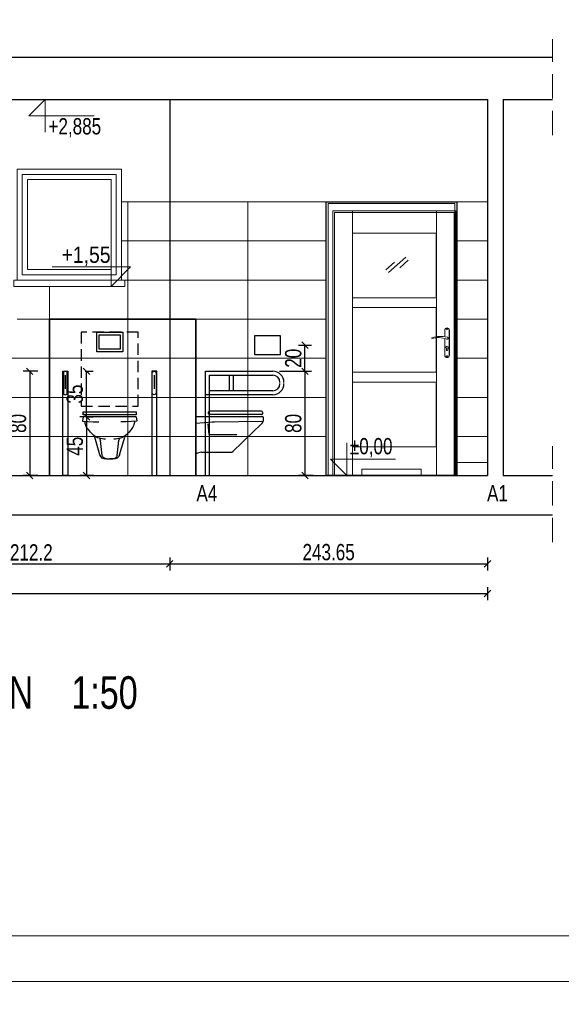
# Model space of a CAD drawing. Header units: inches. Extents: x 53216 to 117387, y -66787 to -22834.
# Tile 48 of 256: x 58409 to 58824, y -31068 to -30313. Entities that reach past the tile are written whole.
import ezdxf

# ---------------------------------------------------------------- set-up
doc = ezdxf.new("R2010")
doc.units = ezdxf.units.IN
doc.header["$MEASUREMENT"] = 0
doc.linetypes.add('HIDDEN', pattern=[0.375, 0.25, -0.125])
doc.layers.get('0').update_dxf_attribs({"lineweight": 0})
doc.layers.get('Defpoints').update_dxf_attribs({"lineweight": 0})
for name, color, linetype, lineweight in [('A--tabelka rysunku', 7, 'Continuous', 0), ('p--elewacja cienka', 251, 'Continuous', 0), ('p--kafelki', 251, 'Continuous', 13), ('p--numeracja rozwinięcie', 104, 'Continuous', 0), ('p--podpis rysunku', 7, 'Continuous', 0), ('p--wymiary-1-50', 5, 'Continuous', 0), ('p--łazienka NP', 150, 'Continuous', 25), ('p--ściana rozwinięcie', 251, 'Continuous', 25)]:
    doc.layers.add(name, color=color, linetype=linetype, lineweight=lineweight)
doc.styles.add('1-50', font='arial.ttf', dxfattribs={"width": 0.75, "height": 12.5})
doc.styles.get("Standard").update_dxf_attribs({"font": 'arial.ttf', "width": 0.75})
doc.dimstyles.new('1-50', dxfattribs={"dimtxt": 12.5, "dimasz": 5, "dimexe": 5, "dimexo": 5, "dimgap": 0.09, "dimtad": 0, "dimdsep": 46, "dimtxsty": '1-50', "dimblk": 'OBLIQUE', "dimcen": 0.09, "dimadec": 0, "dimazin": 0, "dimtfac": 1, "dimtdec": 4, "dimtix": 1, "dimtmove": 2, "dimatfit": 3, "dimldrblk": 'OBLIQUE', "dimfxl": 5, "dimfxlon": 1, "dimtvp": 0.7, "dimtolj": 1, "dimtzin": 0, "dimarcsym": 0})

# ---------------------------------------------------------------- blocks, each defined once
blk = doc.blocks.new('_OBLIQUE')
at = {"color": 0, "linetype": 'ByBlock', "lineweight": -2}
for p, q in [((-0.5, -0.5), (0.5, 0.5)), ((0, 0), (0, 0))]:
    blk.add_line(p, q, dxfattribs=at)
blk = doc.blocks.new('*D1033')
at = {"layer": 'Defpoints', "color": 0}
for p in [(58767.72, -30662.51), (57856.02, -30724.83), (58767.72, -30753.01)]:
    blk.add_point(p, dxfattribs=at)
at = {"layer": 'p--wymiary-1-50', "color": 0, "lineweight": -2}
for p, q in [((57856.02, -30748.01), (57856.02, -30758.01)), ((58767.72, -30748.01), (58767.72, -30758.01)), ((57856.02, -30753.01), (58767.72, -30753.01))]:
    blk.add_line(p, q, dxfattribs=at)
at = {"layer": 'p--wymiary-1-50', "color": 0, "lineweight": -2, "xscale": 5, "yscale": 5, "zscale": 5, "rotation": 180}
blk.add_blockref('_OBLIQUE', (57856.02, -30753.01), dxfattribs=at)
at = {"layer": 'p--wymiary-1-50', "color": 0, "lineweight": -2, "xscale": 5, "yscale": 5, "zscale": 5}
blk.add_blockref('_OBLIQUE', (58767.72, -30753.01), dxfattribs=at)
at = {"layer": 'p--wymiary-1-50', "color": 0, "linetype": 'Continuous', "ltscale": 8, "insert": (58311.87, -30744.07), "char_height": 12.5, "attachment_point": 5, "style": '1-50'}
blk.add_mtext('\\A1;911.7', dxfattribs=at)
blk = doc.blocks.new('*D1037')
at = {"layer": 'Defpoints', "color": 0}
for p in [(58311.87, -30662.51), (58524.07, -30662.51), (58524.07, -30730.25)]:
    blk.add_point(p, dxfattribs=at)
at = {"layer": 'p--wymiary-1-50', "color": 0, "lineweight": -2}
for p, q in [((58311.87, -30725.25), (58311.87, -30735.25)), ((58524.07, -30725.25), (58524.07, -30735.25)), ((58311.87, -30730.25), (58524.07, -30730.25))]:
    blk.add_line(p, q, dxfattribs=at)
at = {"layer": 'p--wymiary-1-50', "color": 0, "lineweight": -2, "xscale": 5, "yscale": 5, "zscale": 5, "rotation": 180}
blk.add_blockref('_OBLIQUE', (58311.87, -30730.25), dxfattribs=at)
at = {"layer": 'p--wymiary-1-50', "color": 0, "lineweight": -2, "xscale": 5, "yscale": 5, "zscale": 5}
blk.add_blockref('_OBLIQUE', (58524.07, -30730.25), dxfattribs=at)
at = {"layer": 'p--wymiary-1-50', "color": 0, "linetype": 'Continuous', "ltscale": 8, "insert": (58417.97, -30721.47), "char_height": 12.5, "attachment_point": 5, "style": '1-50'}
blk.add_mtext('\\A1;212.2', dxfattribs=at)
blk = doc.blocks.new('*D1038')
at = {"layer": 'Defpoints', "color": 0}
for p in [(58524.07, -30662.51), (58767.72, -30662.51), (58767.72, -30730.25)]:
    blk.add_point(p, dxfattribs=at)
at = {"layer": 'p--wymiary-1-50', "color": 0, "lineweight": -2}
for p, q in [((58524.07, -30725.25), (58524.07, -30735.25)), ((58767.72, -30725.25), (58767.72, -30735.25)), ((58524.07, -30730.25), (58767.72, -30730.25))]:
    blk.add_line(p, q, dxfattribs=at)
at = {"layer": 'p--wymiary-1-50', "color": 0, "lineweight": -2, "xscale": 5, "yscale": 5, "zscale": 5, "rotation": 180}
blk.add_blockref('_OBLIQUE', (58524.07, -30730.25), dxfattribs=at)
at = {"layer": 'p--wymiary-1-50', "color": 0, "lineweight": -2, "xscale": 5, "yscale": 5, "zscale": 5}
blk.add_blockref('_OBLIQUE', (58767.72, -30730.25), dxfattribs=at)
at = {"layer": 'p--wymiary-1-50', "color": 0, "linetype": 'Continuous', "ltscale": 8, "insert": (58645.9, -30721.32), "char_height": 12.5, "attachment_point": 5, "style": '1-50'}
blk.add_mtext('\\A1;243.65', dxfattribs=at)
blk = doc.blocks.new('ubi008_w')
for p, q in [((-17.85, 45.55), (-17.85, 42.63)), ((22.61, 45.55), (-17.85, 45.55)), ((22.61, 42.63), (22.61, 45.55)), ((-17.85, 40.6), (-18.4, 36.49)), ((-17.85, 42.63), (22.61, 42.63)), ((-17.85, 40.6), (22.61, 40.6)), ((22.61, 40.6), (23.16, 36.49)), ((-18.4, 36.49), (-10.34, 35.9)), ((-10.34, 35.9), (-6.03, 35.9)), ((15.09, 35.9), (10.78, 35.9)), ((23.16, 36.49), (15.09, 35.9)), ((-5.25, 4.19), (-9.15, 21.17)), ((-3.29, 3.56), (-4.57, 17.85)), ((8.04, 3.56), (9.32, 17.85)), ((10.01, 4.19), (13.9, 21.17)), ((-0.04, 0.49), (2.38, 0.41)), ((0, 0), (4.75, 0)), ((4.79, 0.49), (2.37, 0.41))]:
    blk.add_line(p, q)
for centre, radius, start, end in [((-4.99, 35.95), 11.57, 178.02175, 198.9508), ((16.39, 46.51), 35.35, 203.88445, 222.37323), ((-11.64, 46.51), 35.35, 317.62676, 336.11553), ((9.74, 35.95), 11.57, 341.04906, 1.97818), ((-0.39, 33.39), 14.2, 228.93498, 268.21126), ((5.14, 33.39), 14.2, 271.78873, 311.06508), ((-7.84, 17.64), 3.28, 3.71495, 41.72653), ((12.6, 17.64), 3.28, 138.27361, 176.28505), ((0, 5.39), 5.39, 192.92301, 270), ((0.07, 3.86), 3.37, 185.12002, 268.20984), ((4.75, 5.39), 5.39, 269.99998, 347.07695), ((4.68, 3.86), 3.37, 271.79037, 354.87995)]:
    blk.add_arc(centre, radius, start, end)
blk = doc.blocks.new('*D1041')
at = {"color": 0, "linetype": 'Continuous', "lineweight": -2}
for p, q in [((58466.14, -30617.51), (58455.27, -30617.51)), ((58460.27, -30617.51), (58460.27, -30662.51)), ((58465.57, -30662.51), (58455.27, -30662.51))]:
    blk.add_line(p, q, dxfattribs=at)
at = {"layer": 'Defpoints', "color": 0}
for p in [(58471.14, -30617.51), (58460.27, -30662.51), (58470.57, -30662.51)]:
    blk.add_point(p, dxfattribs=at)
at = {"color": 0, "lineweight": -2, "xscale": 5, "yscale": 5, "zscale": 5}
for p, rotation in [((58460.27, -30617.51), 90), ((58460.27, -30662.51), 270)]:
    blk.add_blockref('_OBLIQUE', p, dxfattribs=dict(at, rotation=rotation))
at = {"color": 0, "linetype": 'Continuous', "ltscale": 8, "insert": (58451.37, -30640.01), "char_height": 12.5, "attachment_point": 5, "rotation": 90, "style": '1-50'}
blk.add_mtext('\\A1;45', dxfattribs=at)
blk = doc.blocks.new('*D1042')
at = {"color": 0, "linetype": 'Continuous', "lineweight": -2}
for p, q in [((58423.07, -30582.51), (58411.76, -30582.51)), ((58416.76, -30582.51), (58416.76, -30662.51)), ((58423.07, -30662.51), (58411.76, -30662.51))]:
    blk.add_line(p, q, dxfattribs=at)
at = {"layer": 'Defpoints', "color": 0}
for p in [(58428.07, -30582.51), (58416.76, -30662.51), (58428.07, -30662.51)]:
    blk.add_point(p, dxfattribs=at)
at = {"color": 0, "lineweight": -2, "xscale": 5, "yscale": 5, "zscale": 5}
for p, rotation in [((58416.76, -30582.51), 90), ((58416.76, -30662.51), 270)]:
    blk.add_blockref('_OBLIQUE', p, dxfattribs=dict(at, rotation=rotation))
at = {"color": 0, "linetype": 'Continuous', "ltscale": 8, "insert": (58407.83, -30622.51), "char_height": 12.5, "attachment_point": 5, "rotation": 90, "style": '1-50'}
blk.add_mtext('\\A1;80', dxfattribs=at)
blk = doc.blocks.new('kota wykoń')
for p, q in [((0, 25), (0, 0)), ((0, 0), (-12.5, 12.5)), ((-12.5, 12.5), (37.5, 12.5))]:
    blk.add_line(p, q)
at = {"lineweight": 0}
blk.add_line((-2.5, 0), (2.5, 0), dxfattribs=at)
blk = doc.blocks.new('ubi010_w')
for p, q in [((12.29, 38.65), (12.29, 40.3)), ((63.03, 41.06), (13.06, 41.06)), ((63.03, 37.88), (13.06, 37.88)), ((63.8, 40.3), (63.8, 38.65)), ((64.33, 35.71), (0, 35.71)), ((0, 35.71), (0, 0)), ((15.94, 30.59), (0, 29.39)), ((11.6, 29.19), (12.56, 18.91)), ((64.34, 31.3), (17.93, 30.68)), ((35.39, 2.65), (63.41, 29.43)), ((63.83, 31.29), (63.84, 30.48)), ((64.97, 31.94), (64.97, 35.07)), ((12.56, 18.91), (39.39, 18.91)), ((0.45, 0.25), (0, 0)), ((5.45, 1.81), (33.29, 1.81))]:
    blk.add_line(p, q)
for centre, radius, start, end in [((13.06, 40.3), 0.769, 90, 179.99999), ((13.06, 38.65), 0.769, 179.99999, 270), ((63.03, 40.3), 0.769, 0, 90), ((63.03, 38.65), 0.769, 270, 359.99998), ((18.36, -1.35), 32.04, 90.76645, 94.3203), ((62.18, 30.55), 1.67, 317.57596, 325.94354), ((62.18, 30.55), 1.67, 325.94258, 357.556), ((64.33, 35.07), 0.641, 0, 90), ((64.33, 31.94), 0.641, 270.76613, 359.99998), ((7.63, -13.94), 15.91, 97.8626, 116.84779), ((33.29, 4.85), 3.03, 270, 313.69384)]:
    blk.add_arc(centre, radius, start, end)
blk = doc.blocks.new('A$7E31BBA1C333')
blk.add_blockref('ubi010_w', (0, 0))
blk = doc.blocks.new('*D1043')
at = {"color": 0, "linetype": 'Continuous', "lineweight": -2}
for p, q in [((58608.11, -30582.51), (58632.75, -30582.51)), ((58627.75, -30582.51), (58627.75, -30662.51)), ((58634.06, -30662.51), (58622.75, -30662.51))]:
    blk.add_line(p, q, dxfattribs=at)
at = {"layer": 'Defpoints', "color": 0}
for p in [(58603.11, -30582.51), (58627.75, -30662.51), (58639.06, -30662.51)]:
    blk.add_point(p, dxfattribs=at)
at = {"color": 0, "lineweight": -2, "xscale": 5, "yscale": 5, "zscale": 5}
for p, rotation in [((58627.75, -30582.51), 90), ((58627.75, -30662.51), 270)]:
    blk.add_blockref('_OBLIQUE', p, dxfattribs=dict(at, rotation=rotation))
at = {"color": 0, "linetype": 'Continuous', "ltscale": 8, "insert": (58618.82, -30622.51), "char_height": 12.5, "attachment_point": 5, "rotation": 90, "style": '1-50'}
blk.add_mtext('\\A1;80', dxfattribs=at)
blk = doc.blocks.new('*D1047')
at = {"color": 0, "linetype": 'Continuous', "lineweight": -2, "ltscale": 30}
for p, q in [((58459.38, -30582.51), (58465.27, -30582.51)), ((58460.27, -30617.51), (58460.27, -30582.51)), ((58460.27, -30617.51), (58465.27, -30617.51))]:
    blk.add_line(p, q, dxfattribs=at)
at = {"layer": 'Defpoints', "color": 0}
for p in [(58454.38, -30582.51), (58460.27, -30582.51), (58455.27, -30617.51)]:
    blk.add_point(p, dxfattribs=at)
at = {"color": 0, "lineweight": -2, "xscale": 5, "yscale": 5, "zscale": 5}
for p, rotation in [((58460.27, -30582.51), 90), ((58460.27, -30617.51), 270)]:
    blk.add_blockref('_OBLIQUE', p, dxfattribs=dict(at, rotation=rotation))
at = {"color": 0, "linetype": 'Continuous', "ltscale": 8, "insert": (58451.34, -30600.01), "char_height": 12.5, "attachment_point": 5, "rotation": 90, "style": '1-50'}
blk.add_mtext('\\A1;35', dxfattribs=at)
blk = doc.blocks.new('*D2412')
at = {"color": 0, "linetype": 'Continuous', "lineweight": -2, "ltscale": 8}
for p, q in [((58622.75, -30562.52), (58632.75, -30562.52)), ((58627.75, -30582.51), (58627.75, -30562.52)), ((58622.75, -30582.51), (58632.75, -30582.51))]:
    blk.add_line(p, q, dxfattribs=at)
at = {"layer": 'Defpoints', "color": 0}
for p in [(58608.93, -30562.52), (58627.75, -30562.52), (58608.11, -30582.51)]:
    blk.add_point(p, dxfattribs=at)
at = {"color": 0, "lineweight": -2, "xscale": 5, "yscale": 5, "zscale": 5}
for p, rotation in [((58627.75, -30562.52), 90), ((58627.75, -30582.51), 270)]:
    blk.add_blockref('_OBLIQUE', p, dxfattribs=dict(at, rotation=rotation))
at = {"color": 0, "linetype": 'Continuous', "ltscale": 8, "insert": (58618.82, -30572.51), "char_height": 12.5, "attachment_point": 5, "rotation": 90, "style": '1-50'}
blk.add_mtext('\\A1;20', dxfattribs=at)

msp = doc.modelspace()

# ---------------------------------------------------------------- linework, layer by layer
at = {"linetype": 'Continuous', "lineweight": 5}
msp.add_line((58729.024, -30453.81), (58659.123, -30453.81), dxfattribs=at)
at = {"color": 0, "linetype": 'HIDDEN', "ltscale": 75}
for points in [[(58817.473, -30401.393), (58817.473, -30327.728)], [(58817.473, -30713.655), (58817.473, -30639.99)]]:
    msp.add_lwpolyline(points, dxfattribs=at)
at = {"color": 0}
for points in [[(58407.073, -30512.51), (58487.073, -30512.51), (58487.073, -30427.51), (58407.073, -30427.51)], [(58411.073, -30508.51), (58483.073, -30508.51), (58483.073, -30431.51), (58411.073, -30431.51)], [(58415.073, -30504.51), (58479.073, -30504.51), (58479.073, -30435.51), (58415.073, -30435.51)], [(58404.573, -30517.51), (58489.573, -30517.51), (58489.573, -30512.51), (58404.573, -30512.51)]]:
    msp.add_lwpolyline(points, close=True, dxfattribs=at)
at = {"color": 7, "lineweight": 30}
msp.add_lwpolyline([(58744.073, -30662.51), (58644.073, -30662.51), (58644.073, -30452.51), (58744.073, -30452.51)], close=True, dxfattribs=at)
at = {"linetype": 'Continuous', "lineweight": 5}
for points in [[(58645.423, -30662.51), (58645.423, -30453.81), (58659.123, -30453.81)], [(58742.723, -30662.51), (58742.723, -30453.81), (58729.023, -30453.81)]]:
    msp.add_lwpolyline(points, dxfattribs=at)
at = {"layer": 'A--tabelka rysunku', "linetype": 'Continuous'}
for points in [[(57415.894, -31050.629), (59515.894, -31050.629), (59515.894, -29565.629), (57415.894, -29565.629)], [(57415.894, -31050.629), (59515.894, -31050.629), (59515.894, -29565.629), (57415.894, -29565.629)], [(57540.894, -31015.629), (59480.894, -31015.629), (59480.894, -29600.629), (57540.894, -29600.629)], [(57415.894, -32535.629), (59515.894, -32535.629), (59515.894, -31050.629), (57415.894, -31050.629)], [(57415.894, -32535.629), (59515.894, -32535.629), (59515.894, -31050.629), (57415.894, -31050.629)]]:
    msp.add_lwpolyline(points, close=True, dxfattribs=at)
at = {"layer": 'p--elewacja cienka', "linetype": 'Continuous', "lineweight": 5}
for p, q in [((58664.073, -30460.81), (58728.473, -30460.81)), ((58664.088, -30476.525), (58664.088, -30526.145)), ((58728.458, -30476.525), (58664.088, -30476.525)), ((58728.458, -30476.525), (58728.458, -30526.145)), ((58696.378, -30498.695), (58689.78, -30504.573)), ((58704.971, -30495.058), (58691.776, -30506.813)), ((58706.966, -30497.298), (58700.369, -30503.175)), ((58728.458, -30526.145), (58664.088, -30526.145)), ((58664.088, -30533.675), (58664.088, -30583.295)), ((58728.458, -30533.675), (58664.088, -30533.675)), ((58728.458, -30533.675), (58728.458, -30583.295)), ((58734.873, -30551.06), (58734.873, -30555.914)), ((58735.073, -30551.06), (58735.073, -30555.945)), ((58738.273, -30570.26), (58738.273, -30551.06)), ((58738.473, -30551.06), (58738.473, -30570.26)), ((58734.873, -30557.349), (58734.873, -30570.26)), ((58735.073, -30557.406), (58735.073, -30570.26)), ((58736.173, -30566.11), (58736.173, -30564.847)), ((58737.173, -30566.11), (58737.173, -30564.847)), ((58728.458, -30583.295), (58664.088, -30583.295)), ((58664.088, -30590.875), (58664.088, -30640.495)), ((58728.458, -30590.875), (58664.088, -30590.875)), ((58728.458, -30590.875), (58728.458, -30640.495)), ((58728.458, -30640.495), (58664.088, -30640.495))]:
    msp.add_line(p, q, dxfattribs=at)
for points in [[(58664.073, -30662.51), (58664.073, -30459.51), (58649.073, -30459.51), (58649.073, -30662.51)], [(58664.073, -30459.51), (58728.473, -30459.51), (58728.473, -30476.51), (58664.073, -30476.51)], [(58728.473, -30662.51), (58728.473, -30459.51), (58743.473, -30459.51), (58743.473, -30662.51)], [(58664.073, -30526.16), (58728.473, -30526.16), (58728.473, -30533.66), (58664.073, -30533.66)], [(58664.073, -30583.31), (58728.473, -30583.31), (58728.473, -30590.81), (58664.073, -30590.81)], [(58664.073, -30640.51), (58728.473, -30640.51), (58728.473, -30662.51), (58664.073, -30662.51)], [(58671.282, -30657.712), (58716.864, -30657.712), (58716.864, -30662.51), (58671.282, -30662.51)]]:
    msp.add_lwpolyline(points, close=True, dxfattribs=at)
for points in [[(58650.373, -30662.51), (58650.373, -30460.81), (58664.073, -30460.81)], [(58742.173, -30662.51), (58742.173, -30460.81), (58728.473, -30460.81)]]:
    msp.add_lwpolyline(points, dxfattribs=at)
for centre in [(58736.673, -30550.36), (58736.673, -30570.96)]:
    msp.add_circle(centre, 0.3, dxfattribs=at)
for centre, radius, start, end in [((58736.673, -30551.06), 1.8, 0, 180), ((58736.673, -30551.06), 1.6, 0, 180), ((58725.314, -30557.11), 0.332, 115.217939, 244.782061), ((58731.873, -30576.4), 20.704, 76.59512, 108.881173), ((58730.129, -30574.287), 17.59, 70.130234, 106.364988), ((58736.673, -30557.11), 0.85, 228.288953, 90), ((58736.673, -30564.16), 0.85, 306.031879, 233.968121), ((58736.673, -30566.11), 0.5, 180, 0), ((58736.673, -30570.26), 1.8, 180, 0), ((58736.673, -30570.26), 1.6, 180, 0)]:
    msp.add_arc(centre, radius, start, end, dxfattribs=at)
at = {"layer": 'p--kafelki', "linetype": 'Continuous'}
for p, q in [((58487.073, -30452.51), (58767.723, -30452.51)), ((58491.873, -30452.51), (58491.873, -30662.51)), ((58584.073, -30452.51), (58584.073, -30662.51)), ((58487.073, -30482.51), (58644.073, -30482.51)), ((58744.073, -30482.51), (58767.723, -30482.51)), ((58487.073, -30512.51), (58644.073, -30512.51)), ((58744.073, -30512.51), (58767.723, -30512.51)), ((58431.873, -30517.51), (58431.873, -30542.51)), ((58407.073, -30542.51), (58644.073, -30542.51)), ((58744.073, -30542.51), (58767.723, -30542.51)), ((58095.722, -30572.51), (58644.073, -30572.51)), ((58744.073, -30572.51), (58767.723, -30572.51)), ((57856.023, -30602.51), (58644.073, -30602.51)), ((58744.073, -30602.51), (58767.723, -30602.51)), ((57856.023, -30632.51), (58644.073, -30632.51)), ((58744.073, -30632.51), (58767.723, -30632.51)), ((58744.073, -30652.51), (58767.723, -30652.51))]:
    msp.add_line(p, q, dxfattribs=at)
at = {"layer": 'p--łazienka NP', "linetype": 'Continuous', "lineweight": 35, "ltscale": 35}
for p, q in [((58524.073, -30542.51), (58431.873, -30542.51)), ((58431.873, -30542.51), (58431.873, -30662.51))]:
    msp.add_line(p, q, dxfattribs=at)
at = {"layer": 'p--łazienka NP', "linetype": 'Continuous', "lineweight": 30, "ltscale": 35}
for p, q in [((58551.612, -30582.513), (58603.112, -30582.513)), ((58551.612, -30662.51), (58551.612, -30582.513)), ((58444.029, -30585.51), (58444.029, -30595.986)), ((58512.117, -30585.51), (58512.117, -30595.986)), ((58554.612, -30585.513), (58603.112, -30585.513)), ((58554.612, -30662.51), (58554.612, -30585.513)), ((58569.612, -30585.513), (58569.612, -30597.491)), ((58572.612, -30585.513), (58572.612, -30597.491)), ((58603.112, -30597.491), (58554.612, -30597.491)), ((58603.112, -30600.491), (58551.612, -30600.491))]:
    msp.add_line(p, q, dxfattribs=at)
at = {"layer": 'p--łazienka NP', "linetype": 'Continuous', "lineweight": 35, "ltscale": 35}
msp.add_lwpolyline([(58524.073, -30542.51), (58544.073, -30542.51), (58544.073, -30662.51)], dxfattribs=at)
at = {"layer": 'p--łazienka NP', "linetype": 'HIDDEN', "ltscale": 35}
msp.add_lwpolyline([(58499.909, -30552.526), (58456.237, -30552.526), (58456.237, -30609.377), (58499.909, -30609.377)], close=True, dxfattribs=at)
at = {"layer": 'p--łazienka NP', "linetype": 'Continuous', "lineweight": 30, "ltscale": 35}
for points in [[(58488.073, -30567.526), (58468.073, -30567.526), (58468.073, -30552.526), (58488.073, -30552.526)], [(58486.073, -30565.526), (58470.073, -30565.526), (58470.073, -30554.526), (58486.073, -30554.526)], [(58589.018, -30569.697), (58608.925, -30569.697), (58608.925, -30555.333), (58589.018, -30555.333)], [(58445.873, -30662.51), (58442.073, -30662.51), (58442.073, -30582.51), (58445.873, -30582.51)], [(58510.273, -30662.51), (58514.073, -30662.51), (58514.073, -30582.51), (58510.273, -30582.51)]]:
    msp.add_lwpolyline(points, close=True, dxfattribs=at)
for points in [[(58442.52, -30584.033), (58442.52, -30599.033, 1), (58445.52, -30599.033), (58445.52, -30584.033, 1), (58442.52, -30584.033)], [(58513.626, -30584.033), (58513.626, -30599.033, -1), (58510.626, -30599.033), (58510.626, -30584.033, -1), (58513.626, -30584.033)]]:
    msp.add_lwpolyline(points, format="xyb", close=True, dxfattribs=at)
for centre, radius, start, end in [((58603.112, -30591.013), 8.5, 0, 90), ((58603.112, -30591.013), 5.5, 0, 90), ((58603.112, -30591.991), 8.5, 270, 0), ((58603.112, -30591.991), 5.5, 270, 0)]:
    msp.add_arc(centre, radius, start, end, dxfattribs=at)
at = {"layer": 'p--ściana rozwinięcie', "lineweight": 30, "ltscale": 35}
for p, q in [((57810.048, -30341.51), (58817.473, -30341.51)), ((57856.023, -30374.01), (58767.723, -30374.01)), ((58524.073, -30374.01), (58524.073, -30662.51)), ((58767.723, -30374.01), (58767.723, -30662.51)), ((58767.723, -30374.01), (58767.723, -30662.51)), ((58779.723, -30374.01), (58779.723, -30662.51)), ((58779.723, -30374.01), (58817.473, -30374.01)), ((57856.023, -30662.51), (58767.723, -30662.51)), ((58779.723, -30662.51), (58817.473, -30662.51)), ((57810.048, -30692.51), (58817.473, -30692.51))]:
    msp.add_line(p, q, dxfattribs=at)

# ---------------------------------------------------------------- block references
at = {"xscale": -1, "rotation": 180}
msp.add_blockref('kota wykoń', (58428.646, -30374.01), dxfattribs=at)
at = {"xscale": -1.2, "yscale": 1.2, "zscale": 1.2}
msp.add_blockref('kota wykoń', (58479.073, -30517.51), dxfattribs=at)
msp.add_blockref('kota wykoń', (58659.731, -30662.51))
at = {"layer": 'p--łazienka NP', "linetype": 'Continuous', "lineweight": 30, "ltscale": 35, "xscale": -1, "yscale": 0.8}
msp.add_blockref('ubi008_w', (58480.45, -30649.994), dxfattribs=at)
at = {"layer": 'p--łazienka NP', "linetype": 'Continuous', "lineweight": 30, "ltscale": 35, "xscale": 0.8, "yscale": 0.8, "zscale": 0.8}
msp.add_blockref('A$7E31BBA1C333', (58544.073, -30646.079), dxfattribs=at)

# ---------------------------------------------------------------- texts
at = {"color": 0, "char_height": 12.5, "width": 211.46444, "style": '1-50'}
for s, insert, attachment_point in [('+2,885', (58431.109, -30403.148), 7), ('%%p0,00', (58662.194, -30633.713), 1)]:
    msp.add_mtext(s, dxfattribs=dict(at, insert=insert, attachment_point=attachment_point))
at = {"insert": (58441.175, -30501.661), "char_height": 12.5, "width": 207.41597, "attachment_point": 7, "style": '1-50'}
msp.add_mtext('{\\W0.85;+1,55}', dxfattribs=at)
at = {"layer": 'p--numeracja rozwinięcie', "style": '1-50', "width": 0.75}
for s, p in [('A4', (58544.547, -30682.338)), ('A1', (58767.342, -30682.338))]:
    msp.add_text(s, height=12.5, dxfattribs=at).set_placement(p)
at = {"layer": 'p--podpis rysunku', "insert": (58328.552, -30816.442), "char_height": 25, "width": 873.06963, "attachment_point": 2}
msp.add_mtext('ROZWINIĘCIE ŚCIAN    1:50', dxfattribs=at)

# ---------------------------------------------------------------- dimensions: what is measured, and where the dimension line sits
at = {"linetype": 'Continuous', "ltscale": 8}
dim = msp.add_linear_dim(base=(58627.75, -30562.515), p1=(58608.112, -30582.513), p2=(58608.925, -30562.515), angle=90, dimstyle='1-50', dxfattribs=at)
dim.commit()
dim.dimension.update_dxf_attribs({"geometry": '*D2412', "text_midpoint": (58618.816, -30572.514)})
at = {"linetype": 'Continuous'}
dim = msp.add_linear_dim(base=(58416.763, -30662.51), p1=(58428.07, -30582.51), p2=(58428.07, -30662.51), angle=90, text='80', dimstyle='1-50', override={"dimtxt": 12.5, "dimfxl": 1, "dimfxlon": 0}, dxfattribs=at)
dim.commit()
dim.dimension.update_dxf_attribs({"geometry": '*D1042', "text_midpoint": (58407.829, -30622.51)})
at = {"linetype": 'Continuous', "ltscale": 30}
dim = msp.add_linear_dim(base=(58460.269, -30582.51), p1=(58455.269, -30617.51), p2=(58454.38, -30582.51), angle=90, dimstyle='1-50', override={"dimfxl": 1, "dimfxlon": 0}, dxfattribs=at)
dim.commit()
dim.dimension.update_dxf_attribs({"geometry": '*D1047', "text_midpoint": (58451.335, -30600.01)})
at = {"linetype": 'Continuous'}
for base, p1, p2, picture, middle in [((58627.75, -30662.51), (58603.112, -30582.513), (58639.057, -30662.51), '*D1043', (58618.816, -30622.511)), ((58460.269, -30662.51), (58471.145, -30617.51), (58470.572, -30662.51), '*D1041', (58451.37, -30640.01))]:
    dim = msp.add_linear_dim(base=base, p1=p1, p2=p2, angle=90, dimstyle='1-50', override={"dimtxt": 12.5, "dimfxl": 1, "dimfxlon": 0}, dxfattribs=at)
    dim.commit()
    dim.dimension.update_dxf_attribs({"geometry": picture, "text_midpoint": middle})
at = {"layer": 'p--wymiary-1-50'}
for base, p1, p2, picture, middle in [((58767.723, -30753.006), (57856.023, -30724.829), (58767.723, -30662.51), '*D1033', (58311.873, -30744.073)), ((58524.073, -30730.253), (58311.873, -30662.51), (58524.073, -30662.51), '*D1037', (58417.973, -30721.468)), ((58767.723, -30730.253), (58524.073, -30662.51), (58767.723, -30662.51), '*D1038', (58645.898, -30721.319))]:
    dim = msp.add_linear_dim(base=base, p1=p1, p2=p2, dimstyle='1-50', override={"dimtxt": 12.5}, dxfattribs=at)
    dim.commit()
    dim.dimension.update_dxf_attribs({"geometry": picture, "text_midpoint": middle})

doc.saveas('drawing.dxf')
